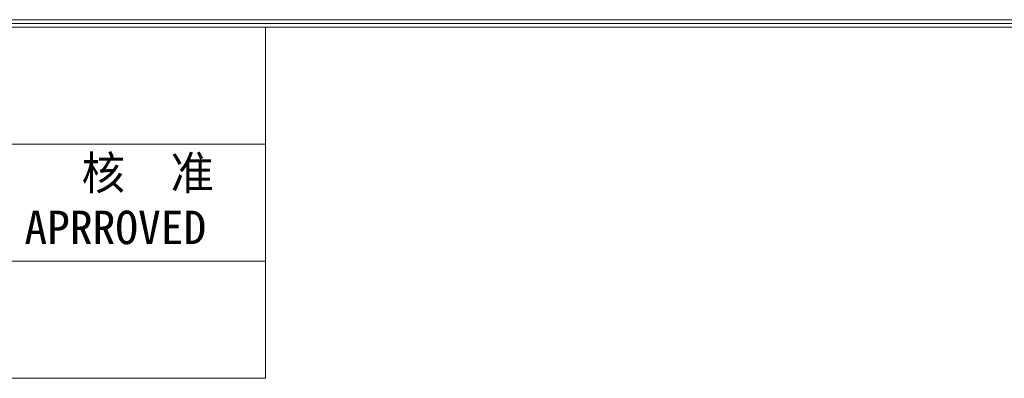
# Model space of a CAD drawing. Header units: millimetres. Extents: x 0 to 427, y 0 to 299.
# Tile 16 of 24: x 90 to 149, y 274 to 295. Entities that reach past the tile are written whole.
import ezdxf
from ezdxf.enums import TextEntityAlignment as Align

# ---------------------------------------------------------------- set-up
doc = ezdxf.new("R2010")
doc.units = ezdxf.units.MM
doc.header["$LTSCALE"] = 23.1
doc.header["$MEASUREMENT"] = 0
doc.layers.add('细实线层', color=7, linetype='Continuous', lineweight=18)
doc.styles.add('鸿蒙CAD', font='txt')

# ---------------------------------------------------------------- blocks, each defined once
blk = doc.blocks.new('Plastic_A3')
at = {"layer": '细实线层'}
for p, q in [((229.705, 629.561), (648.257, 629.561)), ((229.931, 629.335), (648.031, 629.335)), ((230.157, 629.109), (647.805, 629.109)), ((330.157, 608.109), (330.157, 629.109)), ((230.157, 622.109), (330.157, 622.109)), ((230.157, 615.109), (330.157, 615.109)), ((230.157, 608.109), (330.157, 608.109))]:
    blk.add_line(p, q, dxfattribs=at)
at = {"layer": '细实线层', "style": '鸿蒙CAD'}
blk.add_text('APRROVED', height=2, dxfattribs=at).set_placement((315.734, 616.136))
at = {"layer": '细实线层', "insert": (319.157, 619.175), "char_height": 2, "width": 11.91518, "attachment_point": 7, "style": '鸿蒙CAD'}
blk.add_mtext('核  准', dxfattribs=at)
at = {"layer": '细实线层', "style": '鸿蒙CAD'}
for tag, p in [('V1.0', (231.669, 610.156)), ('XXXN', (538.264, 343.003))]:
    blk.add_attdef(tag, p, '', height=2.5, dxfattribs=at)
for tag, height, p in [('XXXE', 2.5, (540.244, 365.066)), ('XXXC', 2.5, (573.268, 365.066)), ('XXXA', 2.5, (624.026, 365.066)), ('XXXG', 2.5, (497.757, 358.066)), ('XXXD', 2.5, (573.268, 358.066)), ('XXXB', 2.5, (624.026, 358.066)), ('mm', 2.5, (540.244, 358.066)), ('XXXK', 2, (514.008, 357.043)), ('XXXM', 2.5, (501.129, 341.187))]:
    blk.add_attdef(tag, text='', height=height, dxfattribs=at).set_placement(p, align=Align.CENTER)
blk.add_attdef('XXXJ', text='', height=2.5, dxfattribs=at).set_placement((503.315, 352.086), align=Align.MIDDLE_RIGHT)

msp = doc.modelspace()

# ---------------------------------------------------------------- block references
at = {"layer": '细实线层'}
msp.add_blockref('Plastic_A3', (-225.463, -334.456), dxfattribs=at)

doc.saveas('drawing.dxf')
